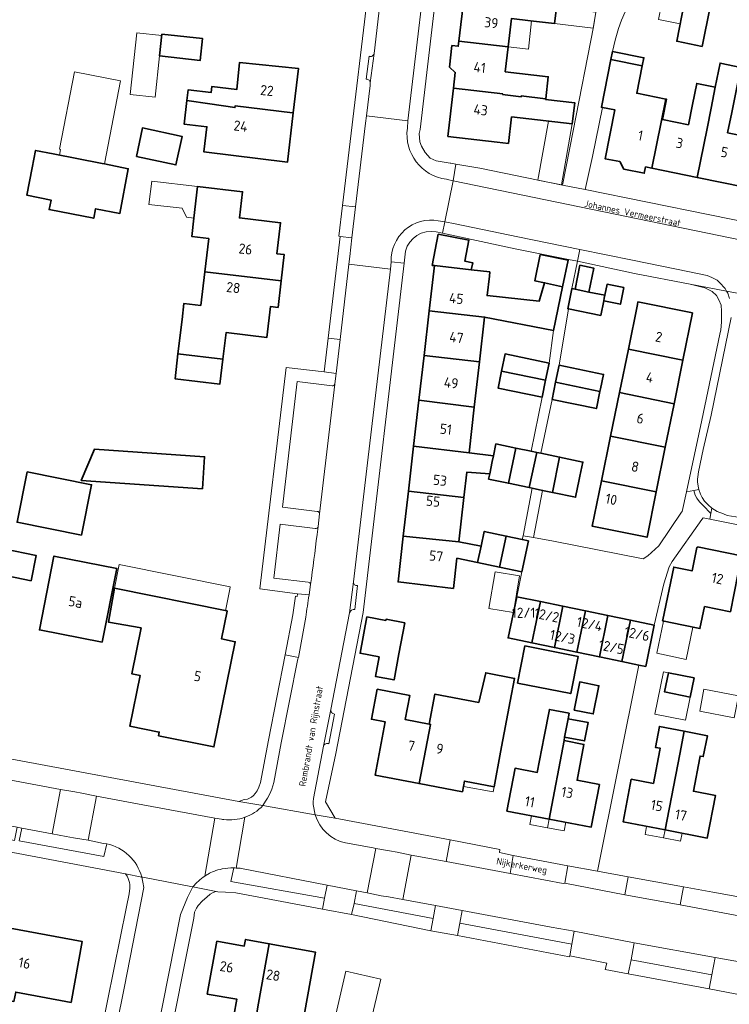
# Model space of a CAD drawing. Header units: metres. Extents: x 149984 to 156489, y 469398 to 478068.
# Tile 201 of 256: x 154049 to 154143, y 471659 to 471790. Entities that reach past the tile are written whole.
import ezdxf
from ezdxf.enums import TextEntityAlignment as Align

# ---------------------------------------------------------------- set-up
doc = ezdxf.new("R2010")
doc.units = ezdxf.units.M
doc.header["$LTSCALE"] = 0.75
for name, color, linetype, lineweight in [('B-WE-GR-BEPLANTING_CULTUUR_HEESTERS-GV', 252, 'Continuous', 18), ('B-WE-OG-BEBOUWING-GV', 6, 'Continuous', 35), ('B-WE-OG-BEBOUWING-T18', 1, 'Continuous', 18), ('B-WE-OG-BEBOUWING_LUIFEL-GV', 6, 'Continuous', 18), ('B-WE-OG-BEBOUWING_OVERBOUWING-GV', 6, 'Continuous', 18), ('B-WE-OG-TERREIN_ERF-GV', 252, 'Continuous', 18), ('B-WE-OG-TOPOGRAFIE-T18', 7, 'Continuous', 18), ('B-WE-VH-OPENVERHARDING_BETONELEMENT-GV', 252, 'Continuous', 18), ('B-WE-VH-OPENVERHARDING_BETONSTRAATSTEEN-GV', 252, 'Continuous', 18), ('B-WE-VH-OPENVERHARDING_STRAATBAKSTEEN-GV', 252, 'Continuous', 18), ('B-WE-VH-OPENVERHARDING_TEGEL-GV', 252, 'Continuous', 18)]:
    doc.layers.add(name, color=color, linetype=linetype, lineweight=lineweight)
doc.styles.add('NLCS-ISO-M500-T18', font='NLCS-ISO.ttf', dxfattribs={"height": 0.9})
doc.styles.add('NLCS-ISO-M750-T18', font='NLCS-ISO.ttf', dxfattribs={"height": 1.35})

msp = doc.modelspace()

# ---------------------------------------------------------------- linework, layer by layer
at = {"layer": 'B-WE-GR-BEPLANTING_CULTUUR_HEESTERS-GV', "flags": 128}
for points in [[(154053.187, 471681.942), (154049.159, 471682.705), (154048.832, 471681.01), (154060.062, 471678.923), (154060.446, 471680.625), (154060.002, 471680.674), (154057.964, 471681.091), (154056.049, 471681.398), (154055.066, 471681.59)], [(154097.901, 471673.574), (154096.931, 471673.726), (154095.042, 471674.123), (154093.631, 471674.373), (154093.308, 471672.687), (154103.806, 471670.687), (154104.11, 471672.436), (154099.79, 471673.206)], [(154107.688, 471671.767), (154107.347, 471670.075), (154122.244, 471667.291), (154122.538, 471669.003), (154119.492, 471669.559)], [(154130.526, 471667.486), (154130.116, 471665.217), (154140.85, 471663.232), (154141.267, 471665.529)]]:
    msp.add_lwpolyline(points, close=True, dxfattribs=at)
msp.add_lwpolyline([(154077.318, 471677.414), (154076.941, 471675.63), (154089.378, 471673.396), (154089.731, 471675.14), (154078.348, 471677.362)], dxfattribs=at)
at = {"layer": 'B-WE-GR-BEPLANTING_CULTUUR_HEESTERS-GV'}
for points in [[(154077.638, 471677.406, 0.0124922), (154077.318, 471677.414)], [(154078.348, 471677.362, 0.0140306), (154077.638, 471677.406)]]:
    msp.add_lwpolyline(points, format="xyb", dxfattribs=at)
at = {"layer": 'B-WE-OG-BEBOUWING-GV', "flags": 128}
for points in [[(154113.79, 471786.524), (154114.223, 471790.255), (154116.745, 471789.962), (154119.934, 471789.592), (154120.189, 471791.706), (154107.922, 471793.197), (154107.238, 471787.282)], [(154137.227, 471792.495), (154136.179, 471787.25), (154139.553, 471786.576), (154140.601, 471791.821)], [(154067.472, 471785.295), (154072.875, 471784.702), (154073.193, 471787.596), (154067.789, 471788.189)], [(154115.514, 471779.883), (154115.526, 471779.982), (154118.754, 471779.609), (154118.778, 471779.607), (154119.114, 471782.525), (154113.403, 471783.189), (154113.79, 471786.524), (154107.238, 471787.282), (154107.157, 471786.582), (154106.312, 471786.68), (154105.981, 471783.819), (154106.755, 471783.105), (154106.514, 471781.024), (154113.063, 471780.267), (154113.051, 471780.168)], [(154131.604, 471783.999), (154131.815, 471785.053), (154127.648, 471785.889), (154127.437, 471784.835)], [(154085.239, 471777.732), (154085.934, 471783.615), (154078.108, 471784.444), (154077.726, 471780.84), (154074.421, 471781.24), (154074.323, 471780.431), (154071.278, 471780.799), (154071.105, 471779.364), (154074.13, 471778.919), (154077.47, 471778.428), (154077.494, 471778.654), (154085.122, 471777.748)], [(154132.885, 471770.386), (154134.727, 471779.558), (154130.868, 471780.332), (154131.604, 471783.999), (154127.437, 471784.835), (154126.162, 471778.482), (154126.319, 471778.45), (154127.965, 471778.119), (154126.666, 471771.649), (154128.612, 471771.254), (154129.17, 471770.249), (154131.855, 471769.704), (154132.029, 471770.56)], [(154140.201, 471775.661), (154138.897, 471769.165), (154145.205, 471767.883), (154146.51, 471774.379), (154142.94, 471775.104), (154143.488, 471777.801), (154144.702, 471783.781), (154141.943, 471784.341), (154141.296, 471781.151), (154140.738, 471778.352)], [(154115.526, 471779.982), (154115.514, 471779.883), (154113.051, 471780.168), (154113.063, 471780.267), (154106.514, 471781.024), (154105.772, 471774.612), (154112.318, 471773.853), (154113.818, 471773.679), (154114.227, 471777.205), (154122.293, 471776.269), (154122.618, 471779.07), (154118.743, 471779.519), (154118.754, 471779.609)], [(154132.885, 471770.386), (154138.897, 471769.165), (154140.201, 471775.661), (154140.738, 471778.352), (154141.296, 471781.151), (154138.845, 471781.649), (154138.275, 471778.846), (154137.731, 471776.163), (154134.302, 471776.859), (154134.839, 471779.536), (154134.727, 471779.558)], [(154085.239, 471777.732), (154085.122, 471777.748), (154077.494, 471778.654), (154077.47, 471778.428), (154074.13, 471778.919), (154071.105, 471779.364), (154070.728, 471776.251), (154073.763, 471775.884), (154073.359, 471772.546), (154084.468, 471771.202)], [(154064.387, 471771.948), (154069.643, 471770.823), (154070.453, 471774.606), (154065.197, 471775.731)], [(154060.133, 471770.953), (154059.839, 471771.011), (154053.313, 471772.29), (154050.999, 471772.743), (154050.551, 471770.43), (154049.847, 471766.789), (154053.05, 471766.146), (154052.794, 471764.878), (154058.716, 471763.728), (154058.978, 471765.007), (154062.195, 471764.373), (154063.315, 471770.313)], [(154074.012, 471761.047), (154073.487, 471756.595), (154083.617, 471755.402), (154084.03, 471758.91), (154083.057, 471759.025), (154083.54, 471763.127), (154078.078, 471763.77), (154078.488, 471767.246), (154072.528, 471767.948), (154072.035, 471763.76), (154071.747, 471761.314)], [(154103.976, 471757.443), (154108.888, 471756.879), (154109.073, 471757.829), (154108.02, 471758.034), (154108.564, 471760.825), (154104.498, 471761.617), (154103.692, 471757.476)], [(154118.615, 471755.165), (154121.02, 471754.64), (154121.751, 471758.145), (154118.041, 471758.918), (154117.315, 471755.436)], [(154110.658, 471750.606), (154119.788, 471748.799), (154121.02, 471754.64), (154118.615, 471755.165), (154117.919, 471752.72), (154110.985, 471753.456), (154111.285, 471756.062), (154111.347, 471756.596), (154108.888, 471756.879), (154103.976, 471757.443), (154103.289, 471751.456)], [(154122.672, 471754.305), (154124.514, 471753.932), (154125.157, 471757.114), (154123.315, 471757.487)], [(154072.964, 471752.149), (154070.699, 471752.415), (154070.45, 471750.3), (154069.913, 471745.738), (154075.886, 471745.034), (154076.298, 471748.534), (154081.735, 471747.893), (154082.219, 471752.01), (154083.204, 471751.894), (154083.617, 471755.402), (154073.487, 471756.595)], [(154122.245, 471754.391), (154122.241, 471754.373), (154121.704, 471751.72), (154121.799, 471751.701), (154126.087, 471750.834), (154126.477, 471752.758), (154126.55, 471753.118), (154126.628, 471753.505), (154124.514, 471753.932), (154122.672, 471754.305)], [(154126.477, 471752.758), (154128.692, 471752.31), (154129.141, 471754.525), (154126.925, 471754.974), (154126.628, 471753.505), (154126.55, 471753.118)], [(154136.993, 471744.881), (154138.261, 471751.152), (154131.03, 471752.614), (154130.963, 471752.288), (154129.753, 471746.358)], [(154102.606, 471745.506), (154109.974, 471744.66), (154110.658, 471750.606), (154103.289, 471751.456)], [(154075.886, 471745.034), (154069.913, 471745.738), (154069.52, 471742.402), (154075.493, 471741.698)], [(154101.923, 471739.555), (154109.281, 471738.631), (154109.974, 471744.66), (154102.606, 471745.506)], [(154112.907, 471743.44), (154118.754, 471742.219), (154119.228, 471744.488), (154113.38, 471745.709)], [(154128.573, 471740.576), (154135.822, 471739.097), (154136.993, 471744.881), (154129.753, 471746.358)], [(154120.088, 471741.941), (154125.982, 471740.71), (154126.061, 471741.089), (154126.456, 471742.979), (154120.561, 471744.209)], [(154118.754, 471742.219), (154112.907, 471743.44), (154112.433, 471741.172), (154118.281, 471739.951)], [(154125.982, 471740.71), (154120.088, 471741.941), (154119.614, 471739.672), (154125.508, 471738.442)], [(154135.822, 471739.097), (154128.573, 471740.576), (154127.393, 471734.793), (154134.652, 471733.312)], [(154109.281, 471738.631), (154101.923, 471739.555), (154101.225, 471733.474), (154108.582, 471732.556)], [(154133.45, 471727.366), (154134.652, 471733.312), (154127.393, 471734.793), (154126.183, 471728.864)], [(154111.824, 471732.151), (154108.582, 471732.556), (154101.225, 471733.474), (154100.538, 471727.489), (154107.902, 471726.644), (154108.286, 471729.982), (154111.327, 471729.773), (154111.671, 471731.42)], [(154114.798, 471733.208), (154112.159, 471733.759), (154111.824, 471732.151), (154111.671, 471731.42), (154111.327, 471729.773), (154111.182, 471729.081), (154113.81, 471728.532)], [(154073.16, 471727.79), (154073.446, 471732.056), (154058.81, 471733.039), (154057.055, 471728.87)], [(154114.798, 471733.208), (154113.81, 471728.532), (154116.583, 471727.953), (154117.59, 471732.625), (154116.822, 471732.785)], [(154119.663, 471727.31), (154120.622, 471731.992), (154118.127, 471732.513), (154117.59, 471732.625), (154116.583, 471727.953), (154116.974, 471727.871), (154118.352, 471727.584)], [(154123.314, 471729.455), (154123.709, 471731.347), (154120.622, 471731.992), (154119.663, 471727.31), (154122.732, 471726.669), (154123.221, 471729.008)], [(154057.08, 471721.63), (154058.432, 471728.318), (154049.898, 471730.042), (154048.547, 471723.354)], [(154133.45, 471727.366), (154126.183, 471728.864), (154124.95, 471722.82), (154132.232, 471721.347)], [(154107.226, 471720.764), (154107.902, 471726.644), (154100.538, 471727.489), (154099.852, 471721.504)], [(154110.183, 471720.176), (154109.712, 471717.979), (154112.647, 471717.361), (154113.519, 471721.5), (154110.6, 471722.125)], [(154109.712, 471717.979), (154110.183, 471720.176), (154107.226, 471720.764), (154099.852, 471721.504), (154099.152, 471715.409), (154106.513, 471714.563), (154106.972, 471718.556)], [(154115.651, 471721.043), (154113.519, 471721.5), (154112.647, 471717.361), (154115.583, 471716.742), (154116.476, 471720.866)], [(154050.391, 471715.542), (154051.095, 471718.914), (154046.797, 471719.812), (154046.093, 471716.44)], [(154143.306, 471711.429), (154144.8, 471718.898), (154138.952, 471720.064), (154138.932, 471719.965), (154138.834, 471719.985), (154138.213, 471716.886), (154135.784, 471717.387), (154134.335, 471710.363), (154134.309, 471710.239), (154137.083, 471709.66), (154139.256, 471709.208), (154139.868, 471712.145)], [(154059.852, 471707.403), (154061.782, 471717.209), (154053.433, 471718.854), (154051.497, 471709.047)], [(154065.03, 471709.312), (154063.787, 471703.193), (154064.879, 471702.997), (154063.512, 471696.264), (154067.433, 471695.468), (154067.333, 471694.978), (154074.692, 471693.484), (154077.534, 471707.478), (154075.712, 471707.848), (154076.462, 471711.542), (154076.418, 471711.552), (154076.404, 471711.555), (154061.477, 471714.587), (154060.681, 471710.081)], [(154118.075, 471712.795), (154114.938, 471713.443), (154113.767, 471707.966), (154116.942, 471707.31)], [(154119.932, 471706.692), (154121.065, 471712.177), (154118.075, 471712.795), (154116.942, 471707.31)], [(154121.065, 471712.177), (154119.932, 471706.692), (154122.922, 471706.075), (154124.056, 471711.56)], [(154124.056, 471711.56), (154122.922, 471706.075), (154125.913, 471705.457), (154127.046, 471710.942)], [(154100.06, 471709.994), (154097.571, 471710.463), (154097.539, 471710.295), (154095.028, 471710.769), (154094.116, 471705.932), (154096.628, 471705.458), (154096.139, 471702.86), (154098.624, 471702.391), (154099.279, 471705.859)], [(154127.046, 471710.942), (154125.913, 471705.457), (154128.903, 471704.839), (154130.036, 471710.324)], [(154133.173, 471709.676), (154130.036, 471710.324), (154128.903, 471704.839), (154131.155, 471704.374), (154132.051, 471704.189)], [(154115.03, 471701.978), (154122.089, 471700.571), (154123.073, 471705.508), (154116.014, 471706.915)], [(154103.486, 471696.493), (154101.953, 471688.634), (154107.696, 471687.548), (154107.961, 471688.95), (154111.912, 471688.204), (154112.781, 471692.805), (154114.063, 471699.595), (154114.631, 471702.589), (154110.815, 471703.355), (154109.866, 471699.398), (154104.059, 471700.511), (154103.296, 471696.529)], [(154138.485, 471702.678), (154135.064, 471703.357), (154134.557, 471700.804), (154137.978, 471700.125)], [(154122.549, 471698.384), (154125.084, 471697.88), (154125.829, 471701.632), (154123.294, 471702.135)], [(154101.953, 471688.634), (154103.486, 471696.493), (154103.296, 471696.529), (154100.107, 471697.131), (154100.714, 471700.346), (154096.379, 471701.166), (154095.624, 471697.168), (154097.461, 471696.821), (154096.122, 471689.737)], [(154119.227, 471683.902), (154121.202, 471694.346), (154121.286, 471694.791), (154121.749, 471697.239), (154121.886, 471697.963), (154119.257, 471698.473), (154118.555, 471694.86), (154117.65, 471690.096), (154114.703, 471690.655), (154113.622, 471684.968)], [(154121.286, 471694.791), (154123.93, 471694.292), (154124.393, 471696.739), (154121.749, 471697.239)], [(154134.635, 471682.467), (154136.593, 471692.552), (154137.181, 471695.578), (154133.881, 471696.215), (154133.345, 471693.434), (154133.991, 471693.309), (154133.944, 471693.067), (154133.09, 471688.635), (154130.137, 471689.203), (154129.043, 471683.548)], [(154136.593, 471692.552), (154134.635, 471682.467), (154140.226, 471681.385), (154141.32, 471687.04), (154138.389, 471687.613), (154139.243, 471692.041), (154139.29, 471692.287), (154139.708, 471692.206), (154140.244, 471694.988), (154137.181, 471695.578)], [(154121.202, 471694.346), (154119.227, 471683.902), (154124.831, 471682.836), (154125.907, 471688.494), (154122.941, 471689.058), (154123.849, 471693.832)], [(154055.716, 471659.532), (154057.203, 471667.627), (154045.199, 471669.864), (154043.495, 471660.517), (154048.12, 471659.68), (154048.356, 471660.927)], [(154080.635, 471659.448), (154082.038, 471667.345), (154078.888, 471667.909), (154078.73, 471667.024), (154075.087, 471667.675), (154073.809, 471660.651), (154077.73, 471659.988), (154076.522, 471653.347), (154073.078, 471653.973), (154072.611, 471651.492), (154072.55, 471651.133), (154078.939, 471649.953), (154079.914, 471655.412), (154079.933, 471655.52)], [(154082.038, 471667.345), (154080.635, 471659.448), (154079.933, 471655.52), (154086.053, 471654.424), (154086.758, 471658.352), (154088.17, 471666.246)]]:
    msp.add_lwpolyline(points, close=True, dxfattribs=at)
at = {"layer": 'B-WE-OG-BEBOUWING_LUIFEL-GV', "flags": 128}
for points in [[(154134.569, 471794.082), (154133.765, 471790.145), (154136.64, 471789.558), (154137.227, 471792.495), (154137.43, 471793.511)], [(154125.445, 471791.115), (154120.189, 471791.706), (154119.934, 471789.592), (154125.066, 471788.973)], [(154116.903, 471789.944), (154114.223, 471790.255), (154113.79, 471786.524), (154116.47, 471786.213)], [(154067.77, 471788.013), (154064.442, 471788.378), (154063.58, 471780.17), (154066.897, 471779.822), (154067.472, 471785.295)], [(154054.162, 471772.124), (154060.133, 471770.953), (154062.296, 471781.987), (154056.177, 471783.187), (154054.163, 471772.913), (154054.312, 471772.884)], [(154122.293, 471776.269), (154119.147, 471776.634), (154117.745, 471768.808), (154120.88, 471768.17)], [(154066.06, 471765.58), (154070.487, 471765.058), (154071.059, 471763.875), (154072.035, 471763.76), (154072.528, 471767.948), (154066.424, 471768.668)], [(154076.225, 471711.591), (154076.81, 471714.472), (154076.867, 471714.755), (154062.119, 471717.75), (154061.477, 471714.587)], [(154134.41, 471710.218), (154133.519, 471705.939), (154137.446, 471705.121), (154138.337, 471709.399)], [(154135.064, 471703.357), (154134.403, 471703.488), (154133.282, 471697.846), (154137.364, 471697.035), (154137.978, 471700.125), (154134.557, 471700.804)], [(154107.961, 471688.95), (154107.83, 471688.255), (154111.781, 471687.509), (154111.912, 471688.204)], [(154119.227, 471683.902), (154116.867, 471684.351), (154116.649, 471683.2), (154119.01, 471682.754)], [(154119.227, 471683.902), (154119.01, 471682.754), (154121.207, 471682.336), (154121.426, 471683.484)], [(154134.635, 471682.467), (154132.182, 471682.941), (154131.975, 471681.876), (154134.428, 471681.4)], [(154134.635, 471682.467), (154134.428, 471681.4), (154136.681, 471680.964), (154136.888, 471682.031)], [(154090.877, 471657.922), (154095.515, 471656.854), (154096.846, 471662.629), (154092.207, 471663.698)]]:
    msp.add_lwpolyline(points, close=True, dxfattribs=at)
at = {"layer": 'B-WE-OG-BEBOUWING_OVERBOUWING-GV', "flags": 128}
for points in [[(154114.481, 471711.343), (154115.297, 471716.221), (154112.038, 471716.766), (154111.222, 471711.888)], [(154139.232, 471698.244), (154143.825, 471697.378), (154144.374, 471700.288), (154139.781, 471701.154)]]:
    msp.add_lwpolyline(points, close=True, dxfattribs=at)
at = {"layer": 'B-WE-OG-TERREIN_ERF-GV', "flags": 128}
for points in [[(154105.267, 471802.817), (154102.07, 471775.54), (154101.968, 471775.017), (154102.058, 471773.885), (154102.286, 471773.292), (154102.735, 471772.466), (154103.406, 471771.711), (154104.226, 471771.376), (154106.092, 471771.056), (154106.144, 471771.043), (154106.843, 471770.924), (154110.03, 471770.38), (154120.996, 471768.146), (154122.41, 471775.33), (154125.1, 471789.15), (154125.445, 471791.115)], [(154040.467, 471693.22), (154077.984, 471686.256), (154078.689, 471686.498), (154079.169, 471686.562), (154079.69, 471686.84), (154079.93, 471687.02), (154080.17, 471687.3), (154080.42, 471687.65), (154080.67, 471688.15), (154080.9, 471688.77), (154081.924, 471694.371), (154084.174, 471705.71), (154085.182, 471711.061), (154085.533, 471713.524), (154085.74, 471713.463), (154085.779, 471713.814), (154080.805, 471714.511), (154084.27, 471743.919), (154089.357, 471743.323), (154089.884, 471747.821), (154091.466, 471761.313), (154091.294, 471761.333), (154091.784, 471765.451), (154096.057, 471801.326)], [(154120.189, 471791.706), (154119.934, 471789.592), (154116.745, 471789.962), (154114.223, 471790.255), (154113.79, 471786.524), (154113.403, 471783.189), (154119.114, 471782.525), (154118.778, 471779.607), (154118.754, 471779.609), (154118.743, 471779.519), (154122.618, 471779.07), (154122.293, 471776.269), (154114.227, 471777.205), (154113.818, 471773.679), (154112.318, 471773.853), (154105.772, 471774.612), (154106.514, 471781.024), (154106.755, 471783.105), (154105.981, 471783.819), (154106.312, 471786.68), (154107.157, 471786.582), (154107.238, 471787.282), (154107.922, 471793.197)], [(154129.34, 471791.14), (154128.83, 471790.06), (154128.44, 471788.94), (154128.01, 471787.41), (154127.648, 471785.889), (154131.815, 471785.053), (154131.604, 471783.999), (154130.868, 471780.332), (154134.727, 471779.558), (154134.839, 471779.536), (154134.302, 471776.859), (154137.731, 471776.163), (154138.275, 471778.846), (154138.845, 471781.649), (154141.296, 471781.151), (154141.943, 471784.341), (154144.702, 471783.781)], [(154145.205, 471767.883), (154138.897, 471769.165), (154132.885, 471770.386), (154132.029, 471770.56), (154131.855, 471769.704), (154129.17, 471770.249), (154128.612, 471771.254), (154126.666, 471771.649), (154127.965, 471778.119), (154126.319, 471778.45), (154124.98, 471771.93), (154123.994, 471767.536), (154148.85, 471762.51)], [(154143.488, 471777.801), (154142.94, 471775.104), (154146.51, 471774.379)], [(154100.135, 471759.366), (154099.945, 471757.746), (154094.504, 471711.332), (154090.874, 471692.621), (154089.53, 471686.19), (154090.82, 471684.03), (154106.08, 471681.132), (154112.691, 471679.866), (154112.653, 471679.446), (154114.466, 471679.078), (154121.725, 471677.716), (154125.631, 471676.998), (154131.155, 471704.374), (154128.903, 471704.839), (154125.913, 471705.457), (154122.922, 471706.075), (154119.932, 471706.692), (154116.942, 471707.31), (154113.767, 471707.966), (154114.938, 471713.443), (154115.583, 471716.742), (154112.647, 471717.361), (154109.712, 471717.979), (154106.972, 471718.556), (154106.513, 471714.563), (154099.152, 471715.409), (154099.852, 471721.504), (154100.538, 471727.489), (154101.225, 471733.474), (154101.923, 471739.555), (154102.606, 471745.506), (154103.289, 471751.456), (154103.976, 471757.443), (154103.692, 471757.476), (154104.498, 471761.617), (154108.564, 471760.825), (154108.02, 471758.034), (154109.073, 471757.829), (154108.888, 471756.879), (154111.347, 471756.596), (154111.285, 471756.062), (154110.985, 471753.456), (154117.919, 471752.72), (154118.615, 471755.165), (154117.315, 471755.436), (154118.041, 471758.918), (154121.751, 471758.145), (154121.778, 471758.275), (154114.735, 471759.681), (154105.077, 471761.742), (154104.218, 471761.915)], [(154155.97, 471720.645), (154140.567, 471723.746), (154139.694, 471723.922), (154139.5, 471723.7), (154135.57, 471718.15), (154135.19, 471717.4), (154134.45, 471715.17), (154133.173, 471709.676), (154132.051, 471704.189), (154131.155, 471704.374), (154125.631, 471676.998), (154129.715, 471676.247), (154137.089, 471674.896), (154140.993, 471674.192), (154145.626, 471673.357)], [(154143.306, 471711.429), (154139.868, 471712.145), (154139.256, 471709.208), (154137.083, 471709.66), (154134.309, 471710.239), (154134.335, 471710.363), (154135.784, 471717.387), (154138.213, 471716.886), (154138.834, 471719.985), (154138.932, 471719.965), (154138.952, 471720.064), (154144.8, 471718.898)], [(154048.016, 471610.857), (154050.034, 471615.068), (154051.554, 471618.398), (154051.78, 471618.991), (154052.844, 471621.788), (154054.074, 471626.338), (154055.23, 471632.22), (154055.47, 471633.32), (154057.85, 471645.6), (154058.85, 471651.44), (154063.08, 471672.23), (154063.45, 471673.98), (154063.53, 471674.71), (154063.53, 471674.99), (154063.51, 471675.21), (154063.46, 471675.48), (154063.29, 471676.02), (154063.17, 471676.34), (154062.937, 471676.614), (154044.437, 471680.109)], [(154147.155, 471660.057), (154140.468, 471661.374), (154129.705, 471663.343), (154126.689, 471663.919), (154126.887, 471664.744), (154121.955, 471665.723), (154121.936, 471665.625), (154107.065, 471668.443), (154103.517, 471669.055), (154092.961, 471671.209), (154089.119, 471671.947), (154077.613, 471674.091), (154076.211, 471674.21), (154075.19, 471674.249), (154074.937, 471674.28), (154074.6, 471674.16), (154074.21, 471673.94), (154073.73, 471673.55), (154073.18, 471673.05), (154072.6, 471672.41), (154072.38, 471672.08), (154072.23, 471671.8), (154072.13, 471671.52), (154072.02, 471670.74), (154071.33, 471667.22), (154068.906, 471655.207)]]:
    msp.add_lwpolyline(points, dxfattribs=at)
for points in [[(154137.227, 471792.495), (154140.601, 471791.821), (154139.553, 471786.576), (154136.179, 471787.25)], [(154067.472, 471785.295), (154067.789, 471788.189), (154073.193, 471787.596), (154072.875, 471784.702)], [(154071.105, 471779.364), (154071.278, 471780.799), (154074.323, 471780.431), (154074.421, 471781.24), (154077.726, 471780.84), (154078.108, 471784.444), (154085.934, 471783.615), (154085.239, 471777.732), (154084.468, 471771.202), (154073.359, 471772.546), (154073.763, 471775.884), (154070.728, 471776.251)], [(154064.387, 471771.948), (154065.197, 471775.731), (154070.453, 471774.606), (154069.643, 471770.823)], [(154050.551, 471770.43), (154050.999, 471772.743), (154053.313, 471772.29), (154059.839, 471771.011), (154060.133, 471770.953), (154063.315, 471770.313), (154062.195, 471764.373), (154058.978, 471765.007), (154058.716, 471763.728), (154052.794, 471764.878), (154053.05, 471766.146), (154049.847, 471766.789)], [(154070.45, 471750.3), (154070.699, 471752.415), (154072.964, 471752.149), (154073.487, 471756.595), (154074.012, 471761.047), (154071.747, 471761.314), (154072.035, 471763.76), (154072.528, 471767.948), (154078.488, 471767.246), (154078.078, 471763.77), (154083.54, 471763.127), (154083.057, 471759.025), (154084.03, 471758.91), (154083.617, 471755.402), (154083.204, 471751.894), (154082.219, 471752.01), (154081.735, 471747.893), (154076.298, 471748.534), (154075.886, 471745.034), (154075.493, 471741.698), (154069.52, 471742.402), (154069.913, 471745.738)], [(154126.061, 471741.089), (154125.982, 471740.71), (154125.508, 471738.442), (154119.614, 471739.672), (154118.127, 471732.513), (154120.622, 471731.992), (154123.709, 471731.347), (154123.314, 471729.455), (154123.221, 471729.008), (154122.732, 471726.669), (154119.663, 471727.31), (154118.352, 471727.584), (154117.159, 471721.308), (154119.809, 471720.849), (154131.51, 471718.51), (154131.73, 471718.5), (154132.33, 471718.87), (154133.82, 471720.23), (154136.82, 471724.67), (154136.904, 471724.752), (154137.475, 471727.396), (154139.53, 471736.91), (154141.885, 471748.342), (154142.04, 471748.89), (154142.14, 471749.95), (154142.14, 471751.41), (154142.08, 471752.19), (154141.79, 471752.89), (154141.45, 471753.46), (154140.9, 471754.02), (154139.9, 471754.47), (154137.972, 471754.979), (154130.58, 471756.4), (154122.983, 471758.035), (154122.245, 471754.391), (154122.672, 471754.305), (154123.315, 471757.487), (154125.157, 471757.114), (154124.514, 471753.932), (154126.628, 471753.505), (154126.925, 471754.974), (154129.141, 471754.525), (154128.692, 471752.31), (154126.477, 471752.758), (154126.087, 471750.834), (154121.799, 471751.701), (154120.561, 471744.209), (154126.456, 471742.979)], [(154134.652, 471733.312), (154133.45, 471727.366), (154132.232, 471721.347), (154124.95, 471722.82), (154126.183, 471728.864), (154127.393, 471734.793), (154128.573, 471740.576), (154129.753, 471746.358), (154130.963, 471752.288), (154131.03, 471752.614), (154138.261, 471751.152), (154136.993, 471744.881), (154135.822, 471739.097)], [(154108.582, 471732.556), (154111.824, 471732.151), (154112.159, 471733.759), (154114.798, 471733.208), (154116.822, 471732.785), (154118.281, 471739.951), (154112.433, 471741.172), (154112.907, 471743.44), (154113.38, 471745.709), (154119.228, 471744.488), (154119.788, 471748.799), (154110.658, 471750.606), (154109.974, 471744.66), (154109.281, 471738.631)], [(154073.446, 471732.056), (154073.16, 471727.79), (154057.055, 471728.87), (154058.81, 471733.039)], [(154057.08, 471721.63), (154048.547, 471723.354), (154049.898, 471730.042), (154058.432, 471728.318)], [(154107.902, 471726.644), (154107.226, 471720.764), (154110.183, 471720.176), (154110.6, 471722.125), (154113.519, 471721.5), (154115.651, 471721.043), (154115.76, 471721.55), (154116.974, 471727.871), (154116.583, 471727.953), (154113.81, 471728.532), (154111.182, 471729.081), (154111.327, 471729.773), (154108.286, 471729.982)], [(154050.391, 471715.542), (154046.093, 471716.44), (154046.797, 471719.812), (154051.095, 471718.914)], [(154059.852, 471707.403), (154051.497, 471709.047), (154053.433, 471718.854), (154061.782, 471717.209)], [(154065.03, 471709.312), (154060.681, 471710.081), (154061.477, 471714.587), (154076.404, 471711.555), (154076.418, 471711.552), (154076.462, 471711.542), (154075.712, 471707.848), (154077.534, 471707.478), (154074.692, 471693.484), (154067.333, 471694.978), (154067.433, 471695.468), (154063.512, 471696.264), (154064.879, 471702.997), (154063.787, 471703.193)], [(154100.06, 471709.994), (154099.279, 471705.859), (154098.624, 471702.391), (154096.139, 471702.86), (154096.628, 471705.458), (154094.116, 471705.932), (154095.028, 471710.769), (154097.539, 471710.295), (154097.571, 471710.463)], [(154115.03, 471701.978), (154116.014, 471706.915), (154123.073, 471705.508), (154122.089, 471700.571)], [(154101.953, 471688.634), (154096.122, 471689.737), (154097.461, 471696.821), (154095.624, 471697.168), (154096.379, 471701.166), (154100.714, 471700.346), (154100.107, 471697.131), (154103.296, 471696.529), (154104.059, 471700.511), (154109.866, 471699.398), (154110.815, 471703.355), (154114.631, 471702.589), (154114.063, 471699.595), (154112.781, 471692.805), (154111.912, 471688.204), (154107.961, 471688.95), (154107.696, 471687.548)], [(154138.485, 471702.678), (154137.978, 471700.125), (154134.557, 471700.804), (154135.064, 471703.357)], [(154122.549, 471698.384), (154123.294, 471702.135), (154125.829, 471701.632), (154125.084, 471697.88)], [(154121.202, 471694.346), (154123.849, 471693.832), (154122.941, 471689.058), (154125.907, 471688.494), (154124.831, 471682.836), (154119.227, 471683.902), (154113.622, 471684.968), (154114.703, 471690.655), (154117.65, 471690.096), (154118.555, 471694.86), (154119.257, 471698.473), (154121.886, 471697.963), (154121.749, 471697.239), (154124.393, 471696.739), (154123.93, 471694.292), (154121.286, 471694.791)], [(154134.635, 471682.467), (154129.043, 471683.548), (154130.137, 471689.203), (154133.09, 471688.635), (154133.944, 471693.067), (154133.991, 471693.309), (154133.345, 471693.434), (154133.881, 471696.215), (154137.181, 471695.578), (154140.244, 471694.988), (154139.708, 471692.206), (154139.29, 471692.287), (154139.243, 471692.041), (154138.389, 471687.613), (154141.32, 471687.04), (154140.226, 471681.385)], [(154055.716, 471659.532), (154048.356, 471660.927), (154048.12, 471659.68), (154043.495, 471660.517), (154045.199, 471669.864), (154057.203, 471667.627)], [(154072.55, 471651.133), (154072.611, 471651.492), (154073.078, 471653.973), (154076.522, 471653.347), (154077.73, 471659.988), (154073.809, 471660.651), (154075.087, 471667.675), (154078.73, 471667.024), (154078.888, 471667.909), (154082.038, 471667.345), (154088.17, 471666.246), (154086.758, 471658.352), (154086.053, 471654.424), (154079.933, 471655.52), (154079.914, 471655.412), (154078.939, 471649.953), (154077.186, 471640.143), (154071.309, 471641.214), (154070.791, 471641.308), (154071.802, 471646.909), (154071.016, 471647.05), (154071.52, 471649.841), (154072.306, 471649.699)]]:
    msp.add_lwpolyline(points, close=True, dxfattribs=at)
at = {"layer": 'B-WE-OG-TERREIN_ERF-GV'}
msp.add_lwpolyline([(154104.218, 471761.915, 0.4013962), (154100.135, 471759.366)], format="xyb", dxfattribs=at)
at = {"layer": 'B-WE-VH-OPENVERHARDING_BETONELEMENT-GV', "flags": 128}
msp.add_lwpolyline([(154139.203, 471726.048), (154139.683, 471725.559), (154140.717, 471724.525), (154140.847, 471725.196), (154140.366, 471725.677), (154139.886, 471726.166), (154139.551, 471726.646), (154139.324, 471727.072), (154139.125, 471727.68), (154138.442, 471727.562), (154138.641, 471726.954), (154138.868, 471726.528)], close=True, dxfattribs=at)
at = {"layer": 'B-WE-VH-OPENVERHARDING_BETONSTRAATSTEEN-GV', "flags": 128}
for points in [[(154125.445, 471791.115), (154125.1, 471789.15), (154122.41, 471775.33), (154120.996, 471768.146), (154123.994, 471767.536), (154124.98, 471771.93), (154126.319, 471778.45), (154126.162, 471778.482), (154127.437, 471784.835), (154127.648, 471785.889), (154128.01, 471787.41), (154128.44, 471788.94), (154128.83, 471790.06), (154129.34, 471791.14)], [(154100.394, 471775.709), (154100.464, 471776.677), (154094.968, 471777.352), (154094.826, 471776.365), (154093.514, 471765.246), (154093.027, 471761.128), (154092.734, 471758.642), (154092.62, 471757.652), (154098.152, 471756.984), (154098.25, 471757.945)], [(154105.38, 471763.244), (154106.465, 471768.708), (154105.703, 471768.893), (154105.569, 471768.908)], [(154104.218, 471761.915), (154105.077, 471761.742), (154105.38, 471763.244), (154104.504, 471763.405)], [(154104.504, 471763.405), (154105.38, 471763.244)], [(154098.25, 471757.945), (154099.945, 471757.746), (154100.135, 471759.366)], [(154090.744, 471741.68), (154090.717, 471741.626), (154090.675, 471741.565), (154090.614, 471741.516), (154090.545, 471741.481), (154090.464, 471741.471), (154090.379, 471741.48), (154085.749, 471742.033), (154083.783, 471725.345), (154088.423, 471724.788)], [(154088.721, 471724.454), (154090.744, 471741.68)], [(154088.16, 471722.5), (154083.493, 471723.074), (154082.661, 471715.923), (154087.231, 471715.381)], [(154088.397, 471721.698), (154088.523, 471722.769)], [(154087.327, 471713.692), (154085.779, 471713.814), (154085.74, 471713.463), (154085.533, 471713.524), (154085.182, 471711.061), (154084.174, 471705.71), (154085.917, 471705.395), (154086.884, 471710.714)]]:
    msp.add_lwpolyline(points, dxfattribs=at)
at = {"layer": 'B-WE-VH-OPENVERHARDING_BETONSTRAATSTEEN-GV'}
for points in [[(154105.569, 471768.908, -0.4139818), (154100.394, 471775.709)], [(154104.504, 471763.405, 0.4806237), (154098.25, 471757.945)], [(154098.25, 471757.945, -0.4806237), (154104.504, 471763.405)], [(154100.135, 471759.366, -0.4013962), (154104.218, 471761.915)], [(154088.423, 471724.788, -0.4018568), (154088.721, 471724.454)], [(154087.521, 471715.054, 0.0045162), (154088.397, 471721.698)], [(154088.523, 471722.769, -0.4236252), (154088.16, 471722.5)], [(154087.231, 471715.381, -0.4199173), (154087.521, 471715.054)], [(154086.884, 471710.714, 0.0030545), (154087.327, 471713.692)]]:
    msp.add_lwpolyline(points, format="xyb", dxfattribs=at)
at = {"layer": 'B-WE-VH-OPENVERHARDING_BETONSTRAATSTEEN-GV', "flags": 128}
for points in [[(154093.027, 471761.128), (154093.514, 471765.246), (154091.784, 471765.451), (154091.294, 471761.333), (154091.466, 471761.313)], [(154089.357, 471743.323), (154090.912, 471743.105), (154091.444, 471747.638), (154089.884, 471747.821)], [(154124.056, 471711.56), (154127.046, 471710.942), (154130.036, 471710.324), (154133.173, 471709.676), (154134.45, 471715.17), (154135.19, 471717.4), (154135.57, 471718.15), (154139.5, 471723.7), (154139.694, 471723.922), (154140.567, 471723.746), (154140.717, 471724.525), (154139.683, 471725.559), (154139.203, 471726.048), (154138.868, 471726.528), (154138.641, 471726.954), (154138.442, 471727.562), (154137.475, 471727.396), (154136.904, 471724.752), (154136.82, 471724.67), (154133.82, 471720.23), (154132.33, 471718.87), (154131.73, 471718.5), (154131.51, 471718.51), (154119.809, 471720.849), (154117.159, 471721.308), (154115.76, 471721.55), (154115.651, 471721.043), (154116.476, 471720.866), (154115.583, 471716.742), (154114.938, 471713.443), (154118.075, 471712.795), (154121.065, 471712.177)], [(154114.466, 471679.078), (154112.653, 471679.446), (154112.691, 471679.866), (154106.08, 471681.132), (154105.55, 471678.263), (154114.049, 471676.662)], [(154096.189, 471679.986), (154095.042, 471674.123), (154096.931, 471673.726), (154097.901, 471673.574), (154099.79, 471673.206), (154100.913, 471679.106), (154099.028, 471679.497), (154098.02, 471679.682)], [(154121.315, 471675.375), (154129.275, 471673.846), (154129.715, 471676.247), (154125.631, 471676.998), (154121.725, 471677.716)], [(154089.378, 471673.396), (154089.119, 471671.947), (154092.961, 471671.209), (154093.308, 471672.687), (154093.631, 471674.373), (154089.731, 471675.14)], [(154140.993, 471674.192), (154137.089, 471674.896), (154136.631, 471672.494), (154145.118, 471670.912), (154145.626, 471673.357)], [(154107.347, 471670.075), (154107.688, 471671.767), (154104.11, 471672.436), (154103.806, 471670.687), (154103.517, 471669.055), (154107.065, 471668.443)], [(154130.526, 471667.486), (154122.538, 471669.003), (154122.244, 471667.291), (154121.955, 471665.723), (154126.887, 471664.744), (154126.689, 471663.919), (154129.705, 471663.343), (154130.116, 471665.217)], [(154147.977, 471664.301), (154141.267, 471665.529), (154140.85, 471663.232), (154140.468, 471661.374), (154147.155, 471660.057), (154147.564, 471661.944)]]:
    msp.add_lwpolyline(points, close=True, dxfattribs=at)
at = {"layer": 'B-WE-VH-OPENVERHARDING_STRAATBAKSTEEN-GV', "flags": 128}
for points in [[(154098.532, 471806.276), (154098.343, 471804.97), (154097.828, 471801.648), (154097.75, 471800.977), (154095.963, 471785.64), (154095.455, 471781.715), (154095.441, 471781.387), (154094.968, 471777.352), (154100.464, 471776.677), (154103.598, 471803.193), (154104.564, 471808.172), (154104.613, 471808.474), (154109.11, 471830.543), (154110.216, 471835.752), (154110.475, 471837.044), (154111.201, 471840.675), (154105.666, 471841.822), (154105.571, 471841.349)], [(154095.302, 471785.248), (154094.934, 471782.218)], [(154095.455, 471781.715), (154095.963, 471785.64)], [(154214.5, 471746.8), (154185.41, 471752.6), (154168.996, 471755.901), (154157.045, 471758.302), (154106.465, 471768.708), (154105.38, 471763.244), (154106.721, 471762.992), (154115.05, 471761.251), (154123.305, 471759.594), (154130.29, 471758.15), (154137.88, 471756.63), (154140.24, 471756.13), (154140.85, 471755.88), (154141.53, 471755.51), (154141.87, 471755.19), (154142.6, 471754.39), (154142.793, 471754.053)], [(154086.884, 471710.714), (154085.917, 471705.395), (154085.861, 471705.185), (154083.607, 471694.031), (154082.64, 471688.76), (154082.38, 471687.88), (154082.13, 471687.26), (154081.8, 471686.69), (154081.53, 471686.28), (154081.198, 471685.703), (154088.152, 471684.48), (154087.87, 471685.84), (154087.87, 471686.18), (154087.9, 471686.66), (154089.253, 471693.59), (154090.225, 471698.459), (154092.723, 471711.326), (154093.239, 471715.412), (154095.101, 471731.26), (154098.152, 471756.984), (154092.62, 471757.652), (154091.444, 471747.638), (154090.912, 471743.105), (154090.751, 471741.738), (154090.748, 471741.712)], [(154142.793, 471754.053), (154147.289, 471753.189)], [(154147.289, 471753.189), (154142.793, 471754.053), (154142.96, 471753.76), (154143.17, 471753.06)], [(154143.43, 471750.54), (154140.74, 471737.56), (154139.71, 471733), (154139.065, 471730.043), (154138.962, 471729.379), (154138.948, 471729.075), (154138.957, 471728.704), (154139.007, 471728.133), (154139.125, 471727.68), (154139.324, 471727.072), (154139.551, 471726.646), (154139.886, 471726.166), (154140.366, 471725.677), (154140.847, 471725.196), (154141.554, 471724.761), (154142.378, 471724.453), (154142.868, 471724.263), (154144.019, 471724.064)], [(154090.748, 471741.712), (154090.744, 471741.68), (154088.721, 471724.454), (154088.524, 471722.777), (154088.523, 471722.769), (154088.397, 471721.698)], [(154087.521, 471715.054), (154087.327, 471713.692)], [(154093.239, 471715.412), (154092.723, 471711.326)], [(154093.403, 471711.736), (154093.754, 471714.919)], [(154049.159, 471682.705), (154053.187, 471681.942), (154054.324, 471687.847), (154044.158, 471689.744), (154039.93, 471690.454), (154035.927, 471691.267), (154018.921, 471694.392), (154009.055, 471696.273), (154002.141, 471697.537), (154000, 471697.937), (153973.924, 471702.822), (153971.985, 471703.133), (153970.886, 471697.215)], [(154090.225, 471698.459), (154089.253, 471693.59)], [(153971.069, 471697.186), (153980.538, 471695.439), (153982.51, 471695.053), (153987.235, 471694.216), (154000, 471691.85), (154007.378, 471690.48), (154012.117, 471689.6), (154013.614, 471689.322), (154017.573, 471688.587), (154021.711, 471687.797), (154028.593, 471686.526), (154042.771, 471683.929), (154048.548, 471682.829), (154049.159, 471682.705)], [(154089.973, 471693.897), (154090.71, 471697.864)], [(154073.475, 471676.335), (154074.823, 471684.031), (154064.039, 471686.003), (154059.081, 471686.939), (154057.964, 471681.091), (154060.002, 471680.674), (154060.446, 471680.625)], [(154088.152, 471684.48), (154081.198, 471685.703)], [(154075.691, 471683.875), (154074.823, 471684.031), (154073.475, 471676.335)], [(154077.638, 471677.406), (154078.811, 471684.147)], [(154078.811, 471684.147), (154077.638, 471677.406)], [(154078.348, 471677.362), (154089.731, 471675.14), (154093.631, 471674.373), (154095.042, 471674.123), (154096.189, 471679.986)], [(154096.189, 471679.986), (154095.857, 471680.072), (154092.181, 471680.742)], [(154145.118, 471670.912), (154136.631, 471672.494), (154129.275, 471673.846), (154121.315, 471675.375), (154121.105, 471675.362), (154114.049, 471676.662), (154105.55, 471678.263), (154100.913, 471679.106), (154099.79, 471673.206), (154104.11, 471672.436), (154107.688, 471671.767), (154119.492, 471669.559), (154122.538, 471669.003), (154130.526, 471667.486), (154141.267, 471665.529), (154147.977, 471664.301)], [(154071.904, 471674.884), (154071.618, 471674.939), (154065.231, 471676.173), (154065.096, 471676.199), (154065.23, 471675.546), (154065.37, 471674.8), (154062.8, 471661.67), (154058.62, 471640.82), (154056.82, 471631.41), (154056.13, 471627.9), (154055.65, 471625.6), (154055.09, 471623.12), (154054.614, 471620.098), (154054.464, 471617.948)], [(154065.096, 471676.199), (154065.231, 471676.173)], [(154065.231, 471676.173), (154071.618, 471674.939), (154071.904, 471674.884)], [(154067.131, 471655.562), (154070.26, 471671.21), (154071.16, 471673.507), (154071.904, 471674.884)]]:
    msp.add_lwpolyline(points, dxfattribs=at)
at = {"layer": 'B-WE-VH-OPENVERHARDING_STRAATBAKSTEEN-GV'}
for points in [[(154095.963, 471785.64, -0.4836021), (154095.302, 471785.248)], [(154094.934, 471782.218, -0.4394547), (154095.455, 471781.715)], [(154088.397, 471721.698, -0.0045162), (154087.521, 471715.054)], [(154093.754, 471714.919, -0.452382), (154093.239, 471715.412)], [(154087.327, 471713.692, -0.0030545), (154086.884, 471710.714)], [(154092.723, 471711.326, -0.3818559), (154093.403, 471711.736)], [(154090.71, 471697.864, -0.438863), (154090.225, 471698.459)], [(154089.253, 471693.59, -0.4900197), (154089.973, 471693.897)], [(154081.198, 471685.703, -0.1275162), (154078.811, 471684.147)], [(154076.008, 471683.837, -0.0128124), (154075.691, 471683.875)], [(154078.811, 471684.147, -0.1042016), (154076.008, 471683.837)], [(154092.181, 471680.742, -0.2725619), (154088.152, 471684.48)], [(154060.446, 471680.625, -0.2838266), (154065.096, 471676.199)], [(154074.677, 471676.96, -0.0454063), (154075.8, 471677.291)], [(154075.8, 471677.291, -0.0586716), (154077.318, 471677.414)], [(154077.318, 471677.414, -0.0124922), (154077.638, 471677.406)], [(154077.638, 471677.406, -0.0140306), (154078.348, 471677.362)], [(154071.904, 471674.884, -0.0820669), (154073.475, 471676.335)], [(154073.475, 471676.335, -0.0197865), (154073.92, 471676.604)], [(154073.92, 471676.604, -0.0315583), (154074.677, 471676.96)]]:
    msp.add_lwpolyline(points, format="xyb", dxfattribs=at)
at = {"layer": 'B-WE-VH-OPENVERHARDING_STRAATBAKSTEEN-GV', "flags": 128}
msp.add_lwpolyline([(154056.209, 471687.544), (154054.324, 471687.847), (154053.187, 471681.942), (154055.066, 471681.59), (154056.049, 471681.398), (154057.964, 471681.091), (154059.081, 471686.939), (154057.15, 471687.342)], close=True, dxfattribs=at)
at = {"layer": 'B-WE-VH-OPENVERHARDING_TEGEL-GV', "flags": 128}
for points in [[(154106.843, 471770.924), (154106.144, 471771.043), (154106.092, 471771.056), (154104.226, 471771.376), (154103.406, 471771.711), (154102.735, 471772.466), (154102.286, 471773.292), (154102.058, 471773.885), (154101.968, 471775.017), (154102.07, 471775.54), (154105.267, 471802.817), (154106.23, 471807.749), (154111.87, 471835.376), (154112.133, 471836.712), (154110.475, 471837.044), (154110.216, 471835.752), (154109.11, 471830.543), (154104.613, 471808.474), (154104.564, 471808.172)], [(154103.598, 471803.193), (154100.464, 471776.677), (154100.394, 471775.709)], [(154095.963, 471785.64), (154097.75, 471800.977), (154096.057, 471801.326), (154091.784, 471765.451), (154093.514, 471765.246), (154094.826, 471776.365), (154094.968, 471777.352), (154095.441, 471781.387), (154095.455, 471781.715)], [(154094.934, 471782.218), (154095.302, 471785.248)], [(154105.569, 471768.908), (154105.703, 471768.893), (154106.465, 471768.708), (154106.843, 471770.924)], [(154089.253, 471693.59), (154087.9, 471686.66), (154087.87, 471686.18), (154087.87, 471685.84), (154088.152, 471684.48), (154090.82, 471684.03), (154089.53, 471686.19), (154090.874, 471692.621), (154094.504, 471711.332), (154099.945, 471757.746), (154098.25, 471757.945)], [(154098.25, 471757.945), (154098.152, 471756.984), (154095.101, 471731.26), (154093.239, 471715.412)], [(154143.17, 471753.06), (154142.96, 471753.76), (154142.793, 471754.053), (154137.972, 471754.979), (154139.9, 471754.47), (154140.9, 471754.02), (154141.45, 471753.46), (154141.79, 471752.89), (154142.08, 471752.19), (154142.14, 471751.41), (154142.14, 471749.95), (154142.04, 471748.89), (154141.885, 471748.342), (154139.53, 471736.91), (154137.475, 471727.396), (154138.442, 471727.562), (154139.125, 471727.68), (154139.007, 471728.133), (154138.957, 471728.704), (154138.948, 471729.075), (154138.962, 471729.379), (154139.065, 471730.043), (154139.71, 471733), (154140.74, 471737.56), (154143.43, 471750.54)], [(154090.744, 471741.68), (154090.748, 471741.712), (154090.751, 471741.738), (154090.912, 471743.105), (154089.357, 471743.323), (154084.27, 471743.919), (154080.805, 471714.511), (154085.779, 471713.814), (154087.327, 471713.692), (154087.521, 471715.054)], [(154088.423, 471724.788), (154083.783, 471725.345), (154085.749, 471742.033), (154090.379, 471741.48), (154090.464, 471741.471), (154090.545, 471741.481), (154090.614, 471741.516), (154090.675, 471741.565), (154090.717, 471741.626), (154090.744, 471741.68)], [(154088.523, 471722.769), (154088.524, 471722.777), (154088.721, 471724.454)], [(154087.231, 471715.381), (154082.661, 471715.923), (154083.493, 471723.074), (154088.16, 471722.5)], [(154093.754, 471714.919), (154093.403, 471711.736)], [(154092.723, 471711.326), (154090.225, 471698.459)], [(154090.71, 471697.864), (154089.973, 471693.897)], [(154040.467, 471693.22), (154039.93, 471690.454), (154044.158, 471689.744), (154054.324, 471687.847), (154056.209, 471687.544), (154057.15, 471687.342), (154059.081, 471686.939), (154064.039, 471686.003), (154074.823, 471684.031), (154075.691, 471683.875)], [(154081.198, 471685.703), (154077.984, 471686.256), (154040.467, 471693.22)], [(154060.446, 471680.625), (154060.062, 471678.923), (154048.832, 471681.01), (154049.159, 471682.705), (154048.548, 471682.829), (154048.211, 471681.075), (154028.323, 471684.772), (154027.921, 471683.229), (154044.437, 471680.109), (154062.937, 471676.614), (154065.096, 471676.199)], [(154096.189, 471679.986), (154098.02, 471679.682), (154099.028, 471679.497), (154100.913, 471679.106), (154105.55, 471678.263), (154106.08, 471681.132), (154090.82, 471684.03), (154088.152, 471684.48)], [(154092.181, 471680.742), (154095.857, 471680.072), (154096.189, 471679.986)], [(154071.904, 471674.884), (154075.19, 471674.249), (154076.211, 471674.21), (154077.613, 471674.091), (154089.119, 471671.947), (154089.378, 471673.396), (154076.941, 471675.63), (154077.318, 471677.414)], [(154065.096, 471676.199), (154062.937, 471676.614), (154063.17, 471676.34), (154063.29, 471676.02), (154063.46, 471675.48), (154063.51, 471675.21), (154063.53, 471674.99), (154063.53, 471674.71), (154063.45, 471673.98), (154063.08, 471672.23), (154058.85, 471651.44), (154057.85, 471645.6), (154055.47, 471633.32), (154055.23, 471632.22), (154054.074, 471626.338), (154052.844, 471621.788), (154051.78, 471618.991), (154054.542, 471615.785)], [(154054.464, 471617.948), (154054.614, 471620.098), (154055.09, 471623.12), (154055.65, 471625.6), (154056.13, 471627.9), (154056.82, 471631.41), (154058.62, 471640.82), (154062.8, 471661.67), (154065.37, 471674.8), (154065.23, 471675.546), (154065.096, 471676.199)]]:
    msp.add_lwpolyline(points, dxfattribs=at)
at = {"layer": 'B-WE-VH-OPENVERHARDING_TEGEL-GV'}
for points in [[(154095.302, 471785.248, 0.4836021), (154095.963, 471785.64)], [(154095.455, 471781.715, 0.4394547), (154094.934, 471782.218)], [(154100.394, 471775.709, 0.4139818), (154105.569, 471768.908)], [(154088.721, 471724.454, 0.4018568), (154088.423, 471724.788)], [(154088.16, 471722.5, 0.4236252), (154088.523, 471722.769)], [(154087.521, 471715.054, 0.4199173), (154087.231, 471715.381)], [(154093.239, 471715.412, 0.452382), (154093.754, 471714.919)], [(154093.403, 471711.736, 0.3818559), (154092.723, 471711.326)], [(154090.225, 471698.459, 0.438863), (154090.71, 471697.864)], [(154089.973, 471693.897, 0.4900197), (154089.253, 471693.59)], [(154078.811, 471684.147, 0.1275162), (154081.198, 471685.703)], [(154075.691, 471683.875, 0.0128124), (154076.008, 471683.837)], [(154076.008, 471683.837, 0.1042016), (154078.811, 471684.147)], [(154088.152, 471684.48, 0.2725619), (154092.181, 471680.742)], [(154065.096, 471676.199, 0.2838266), (154060.446, 471680.625)], [(154075.8, 471677.291, 0.0454063), (154074.677, 471676.96)], [(154077.318, 471677.414, 0.0586716), (154075.8, 471677.291)], [(154073.475, 471676.335, 0.0820669), (154071.904, 471674.884)], [(154073.92, 471676.604, 0.0197865), (154073.475, 471676.335)], [(154074.677, 471676.96, 0.0315583), (154073.92, 471676.604)]]:
    msp.add_lwpolyline(points, format="xyb", dxfattribs=at)
at = {"layer": 'B-WE-VH-OPENVERHARDING_TEGEL-GV', "flags": 128}
for points in [[(154106.843, 471770.924), (154106.465, 471768.708), (154157.045, 471758.302), (154157.57, 471760.71), (154157.15, 471760.77), (154148.85, 471762.51), (154123.994, 471767.536), (154120.996, 471768.146), (154110.03, 471770.38)], [(154123.305, 471759.594), (154115.05, 471761.251), (154106.721, 471762.992), (154105.38, 471763.244), (154105.077, 471761.742), (154114.735, 471759.681), (154121.778, 471758.275), (154122.983, 471758.035)], [(154092.62, 471757.652), (154092.734, 471758.642), (154093.027, 471761.128), (154091.466, 471761.313), (154089.884, 471747.821), (154091.444, 471747.638)], [(154137.972, 471754.979), (154142.793, 471754.053), (154142.6, 471754.39), (154141.87, 471755.19), (154141.53, 471755.51), (154140.85, 471755.88), (154140.24, 471756.13), (154137.88, 471756.63), (154130.29, 471758.15), (154123.305, 471759.594), (154122.983, 471758.035), (154130.58, 471756.4)], [(154116.822, 471732.785), (154117.59, 471732.625), (154118.127, 471732.513), (154119.614, 471739.672), (154120.088, 471741.941), (154120.561, 471744.209), (154121.799, 471751.701), (154121.704, 471751.72), (154122.241, 471754.373), (154122.245, 471754.391), (154122.983, 471758.035), (154121.778, 471758.275), (154121.751, 471758.145), (154121.02, 471754.64), (154119.788, 471748.799), (154119.228, 471744.488), (154118.754, 471742.219), (154118.281, 471739.951)], [(154116.974, 471727.871), (154115.76, 471721.55), (154117.159, 471721.308), (154118.352, 471727.584)], [(154142.868, 471724.263), (154142.378, 471724.453), (154141.554, 471724.761), (154140.847, 471725.196), (154140.717, 471724.525), (154140.567, 471723.746), (154155.97, 471720.645), (154156.068, 471721.115), (154156.19, 471721.698), (154155.583, 471721.734), (154154.767, 471721.789), (154154.214, 471721.87), (154153.181, 471722.061), (154149.574, 471722.831), (154146.629, 471723.484), (154144.019, 471724.064)], [(154077.984, 471686.256), (154081.198, 471685.703), (154081.53, 471686.28), (154081.8, 471686.69), (154082.13, 471687.26), (154082.38, 471687.88), (154082.64, 471688.76), (154083.607, 471694.031), (154085.861, 471705.185), (154085.917, 471705.395), (154084.174, 471705.71), (154081.924, 471694.371), (154080.9, 471688.77), (154080.67, 471688.15), (154080.42, 471687.65), (154080.17, 471687.3), (154079.93, 471687.02), (154079.69, 471686.84), (154079.169, 471686.562), (154078.689, 471686.498)], [(154121.315, 471675.375), (154121.725, 471677.716), (154114.466, 471679.078), (154114.049, 471676.662), (154121.105, 471675.362)], [(154129.275, 471673.846), (154136.631, 471672.494), (154137.089, 471674.896), (154129.715, 471676.247)], [(154075.19, 471674.249), (154071.904, 471674.884), (154071.16, 471673.507), (154070.26, 471671.21), (154067.131, 471655.562), (154066.932, 471654.569), (154068.705, 471654.211), (154068.906, 471655.207), (154071.33, 471667.22), (154072.02, 471670.74), (154072.13, 471671.52), (154072.23, 471671.8), (154072.38, 471672.08), (154072.6, 471672.41), (154073.18, 471673.05), (154073.73, 471673.55), (154074.21, 471673.94), (154074.6, 471674.16), (154074.937, 471674.28)], [(154092.961, 471671.209), (154103.517, 471669.055), (154103.806, 471670.687), (154093.308, 471672.687)], [(154107.065, 471668.443), (154121.936, 471665.625), (154121.955, 471665.723), (154122.244, 471667.291), (154107.347, 471670.075)], [(154140.85, 471663.232), (154130.116, 471665.217), (154129.705, 471663.343), (154140.468, 471661.374)]]:
    msp.add_lwpolyline(points, close=True, dxfattribs=at)

# ---------------------------------------------------------------- texts
at = {"layer": 'B-WE-OG-BEBOUWING-T18', "style": 'NLCS-ISO-M750-T18'}
for s, rotation, p in [('39', 353.4, (154111.545, 471789.706)), ('41', 353.4, (154110.002, 471783.768)), ('22', 354, (154081.735, 471780.71)), ('43', 353.4, (154110.131, 471778.133)), ('24', 353.2, (154078.24, 471775.985)), ('1', 348.7, (154131.364, 471774.726)), ('3', 348.6, (154136.553, 471773.723)), ('5', 348.6, (154142.511, 471772.512)), ('26', 353.3, (154078.887, 471759.647)), ('28', 353.3, (154077.271, 471754.524)), ('45', 353.5, (154106.894, 471753.081)), ('47', 353.5, (154106.907, 471747.896)), ('2', 348.6, (154133.793, 471747.974)), ('49', 353.5, (154106.214, 471741.861)), ('4', 348.6, (154132.597, 471742.599)), ('6', 348.6, (154131.344, 471737.133)), ('51', 353.5, (154105.508, 471735.712)), ('8', 348.5, (154130.653, 471730.731)), ('53', 353.5, (154104.728, 471728.916)), ('55', 353.5, (154103.817, 471726.136)), ('10', 348.6, (154127.483, 471726.389)), ('57', 353.5, (154104.213, 471718.854)), ('12', 348.3, (154141.598, 471715.871)), ('5a', 348.9, (154056.304, 471712.743)), ('12/2', 348.4, (154118.899, 471710.99)), ('12/4', 348.4, (154124.598, 471709.813)), ('12/3', 348.4, (154121.001, 471708.106)), ('12/6', 348.4, (154130.896, 471708.512)), ('12/5', 348.4, (154127.487, 471706.766)), ('5', 348.6, (154072.521, 471702.894)), ('7', 349.3, (154100.93, 471693.635)), ('9', 349.3, (154104.702, 471693.245)), ('13', 349.3, (154121.637, 471687.449)), ('11', 349.3, (154116.661, 471686.212)), ('15', 349.1, (154133.534, 471685.703)), ('17', 349.1, (154136.742, 471684.437)), ('16', 349.3, (154049.526, 471664.776)), ('26', 350.4, (154076.384, 471664.272)), ('28', 349.9, (154082.567, 471663.166))]:
    msp.add_text(s, height=1.35, rotation=rotation, dxfattribs=at).set_placement(p, align=Align.MIDDLE)
msp.add_text('12/1', height=1.35, dxfattribs=at).set_placement((154115.835, 471711.319), align=Align.MIDDLE)
at = {"layer": 'B-WE-OG-TOPOGRAFIE-T18', "style": 'NLCS-ISO-M500-T18'}
for s, rotation, p in [('Johannes Vermeerstraat', 348.2, (154130.317, 471764.404)), ('Rembrandt van Rijnstraat', 80.1, (154087.721, 471694.905)), ('Nijkerkerweg', 349.3, (154115.572, 471677.595))]:
    msp.add_text(s, height=0.9, rotation=rotation, dxfattribs=at).set_placement(p, align=Align.MIDDLE)

doc.saveas('drawing.dxf')
